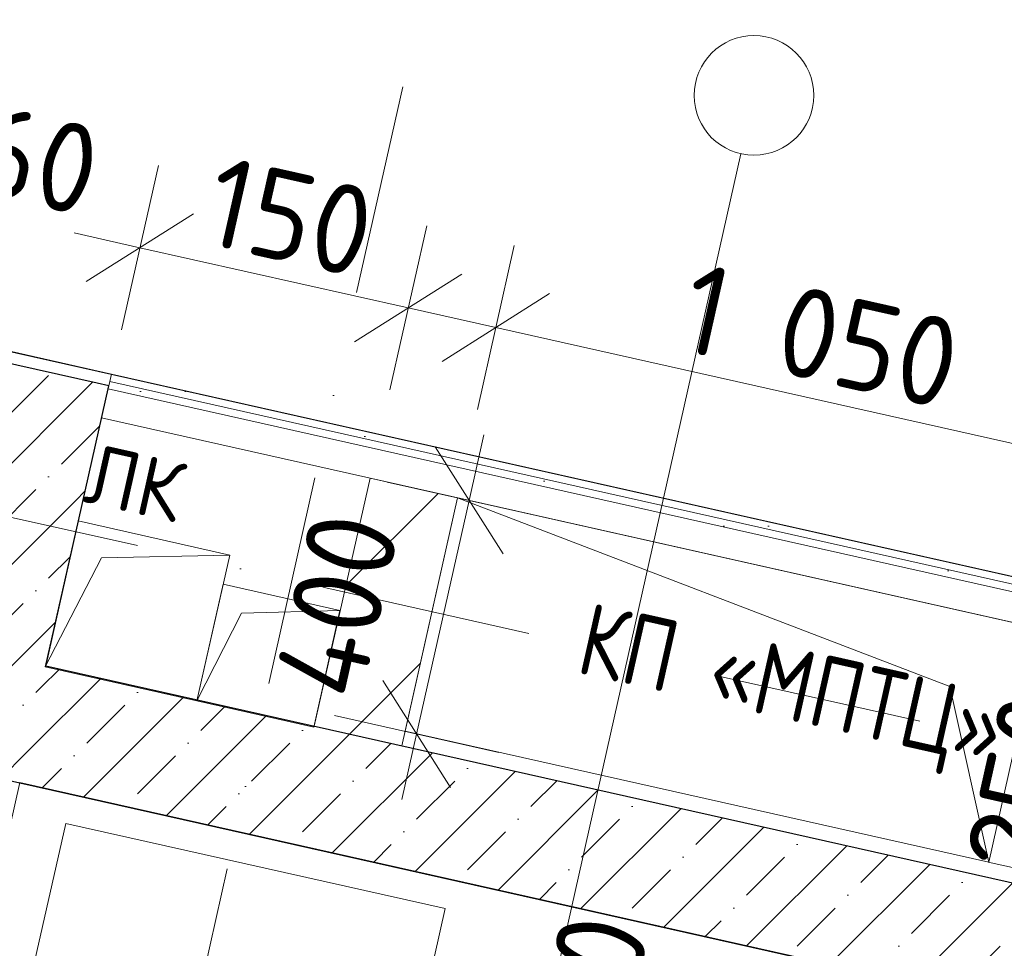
# Model space of a CAD drawing. Header units: millimetres. Extents: x -7218036 to -6972305, y 6116614 to 6334349.
# Tile 131 of 184: x -7173742 to -7172096, y 6141147 to 6142700. Entities that reach past the tile are written whole.
import ezdxf
from ezdxf.enums import TextEntityAlignment as Align

# ---------------------------------------------------------------- set-up
doc = ezdxf.new("R2010")
doc.units = ezdxf.units.MM
doc.header["$MEASUREMENT"] = 0
doc.linetypes.add('Штрихпунктирная', pattern=[670.277762, 352.777767, -176.388884, 0, -141.111112])
for name, color, linetype in [('S - МОП.АР', 7, 'Continuous'), ('АР-Отметки высот.АР', 7, 'Continuous'), ('АР-Стены_внутренние_пилоны.АР', 7, 'Continuous'), ('АР-Стены_Перегородки_шахты_.АР', 7, 'Continuous'), ('АР-Чертеж-Оси_Осевые размеры.АР', 7, 'Continuous'), ('АР-Чертеж-Размеры.АР', 7, 'Continuous'), ('ИОС-Шахты и отверстия.АР', 7, 'Continuous')]:
    doc.layers.add(name, color=color, linetype=linetype)
for name, color, linetype, lineweight in [('АР-Отметки высот.АР_Ном._пера__120', 7, 'Continuous', 0), ('АР-Стены_внутренние_пилоны.АР_Ном._пера__1', 7, 'Continuous', 30), ('АР-Стены_Перегородки_шахты_.АР_Ном._пера__1', 7, 'Continuous', 15), ('АР-Чертеж-Оси_Осевые размеры.АР_Ном._пера__1', 7, 'Continuous', 0), ('АР-Чертеж-Оси_Осевые размеры.АР_Ном._пера__120', 7, 'Continuous', 0), ('АР-Чертеж-Размеры.АР_Ном._пера__1', 7, 'Continuous', 0), ('ИОС-Шахты и отверстия.АР_Ном._пера__1', 7, 'Continuous', 0)]:
    doc.layers.add(name, color=color, linetype=linetype, lineweight=lineweight)
doc.styles.add('РЎР“Р•РќР•Р\xa0Р\x98Р\xa0_РЎРўР\x98Р›Р¬_3', font='GOTHIC.TTF')
doc.styles.add('РЎР“Р•РќР•Р\xa0Р\x98Р\xa0_РЎРўР\x98Р›Р¬_5', font='GOST_Common.ttf')
doc.styles.add('РЎР“Р•РќР•Р\xa0Р\x98Р\xa0_РЎРўР\x98Р›Р¬_8', font='txt')
doc.styles.add('РЎР“Р•РќР•Р\xa0Р\x98Р\xa0_РЎРўР\x98Р›Р¬_9', font='GOST_Common.ttf', dxfattribs={"width": 0.85})
doc.dimstyles.new('СГЕНЕРИР_СТИЛЬ__1', dxfattribs={"dimtxt": 150, "dimasz": 142.5, "dimexe": 0.18, "dimexo": 0.0625, "dimgap": 0, "dimtad": 1, "dimdec": 0, "dimzin": 0, "dimdsep": 46, "dimtxsty": 'РЎР“Р•РќР•Р\xa0Р\x98Р\xa0_РЎРўР\x98Р›Р¬_5', "dimblk": 'ARROWHEAD_6', "dimblk1": 'ARROWHEAD_6', "dimblk2": 'ARROWHEAD_6', "dimcen": 0.09, "dimse1": 1, "dimse2": 1, "dimclrd": 7, "dimclre": 7, "dimclrt": 7, "dimazin": 0, "dimtfac": 1, "dimtdec": 4, "dimtmove": 0, "dimatfit": 3, "dimfxl": 1, "dimtolj": 1, "dimtzin": 0, "dimarcsym": 0})
doc.dimstyles.new('СГЕНЕРИР_СТИЛЬ__2', dxfattribs={"dimtxt": 150, "dimasz": 142.5, "dimexe": 0.18, "dimexo": 0.0625, "dimgap": 0, "dimtad": 1, "dimdec": 0, "dimzin": 0, "dimdsep": 46, "dimtxsty": 'РЎР“Р•РќР•Р\xa0Р\x98Р\xa0_РЎРўР\x98Р›Р¬_5', "dimblk": 'ARROWHEAD_6', "dimblk1": 'ARROWHEAD_6', "dimblk2": 'ARROWHEAD_6', "dimcen": 0.09, "dimse1": 1, "dimse2": 1, "dimclrd": 7, "dimclre": 7, "dimclrt": 7, "dimazin": 0, "dimtfac": 1, "dimtdec": 4, "dimtmove": 2, "dimatfit": 3, "dimfxl": 1, "dimtolj": 1, "dimtzin": 0, "dimarcsym": 0})
doc.dimstyles.new('СГЕНЕРИР_СТИЛЬ__5', dxfattribs={"dimtxt": 400, "dimasz": 142.5, "dimexe": 0.18, "dimexo": 0.0625, "dimgap": 0, "dimtad": 1, "dimdec": 0, "dimzin": 0, "dimdsep": 46, "dimtxsty": 'РЎР“Р•РќР•Р\xa0Р\x98Р\xa0_РЎРўР\x98Р›Р¬_3', "dimblk": 'ARROWHEAD_6', "dimblk1": 'ARROWHEAD_6', "dimblk2": 'ARROWHEAD_6', "dimcen": 0.09, "dimse1": 1, "dimse2": 1, "dimclrd": 7, "dimclre": 7, "dimclrt": 7, "dimazin": 0, "dimtfac": 1, "dimtdec": 4, "dimtmove": 2, "dimatfit": 3, "dimfxl": 1, "dimtolj": 1, "dimtzin": 0, "dimarcsym": 0})
pattern_1 = [(0, (-6566190.34, 6562677.795), (0, 75), [0, -75])]
pattern_2 = [(45, (-6566190.34, 6563027.8), (-111.369318, 111.369318), [0, -105, 0, -157.5]), (110, (-6565840.34, 6563027.8), (148.001588, 53.868173), [0, -77, 0, -133])]
pattern_3 = [(45, (-6566190.34, 6562677.8), (-84.852814, 84.852814), []), (45, (-6566232.77, 6562720.22), (-84.852814, 84.852814), [90, -30, 0, -30])]

# ---------------------------------------------------------------- blocks, each defined once
blk = doc.blocks.new('Стандартный Маркер Сетки[13]_6', base_point=(-7215418.6, 6151224.6))
at = {"layer": 'АР-Чертеж-Оси_Осевые размеры.АР_Ном._пера__120', "color": 7, "linetype": 'Штрихпунктирная', "lineweight": 0}
blk.add_line((-7214442.9, 6151005.4), (-7135501.7, 6133275.6), dxfattribs=at)
at = {"layer": 'АР-Чертеж-Оси_Осевые размеры.АР_Ном._пера__120', "color": 7, "lineweight": 0, "style": 'РЎР“Р•РќР•Р\xa0Р\x98Р\xa0_РЎРўР\x98Р›Р¬_3'}
for tag, p in [('AC_MarkerText_1_0', (-7215836.5, 6151515.2)), ('AC_MarkerText_1_1', (-7133968.2, 6133128))]:
    blk.add_attdef(tag, text='', height=350, rotation=347.3417, dxfattribs=at).set_placement(p, align=Align.TOP_CENTER)
blk = doc.blocks.new('Стандартный Маркер Сетки[16]_6', base_point=(-7215418.6, 6151224.6))
at = {"layer": 'АР-Чертеж-Оси_Осевые размеры.АР_Ном._пера__120', "color": 7, "linetype": 'Штрихпунктирная', "lineweight": 0}
blk.add_line((-7214442.9, 6151005.4), (-7135501.7, 6133275.6), dxfattribs=at)
at = {"layer": 'АР-Чертеж-Оси_Осевые размеры.АР_Ном._пера__120', "color": 7, "lineweight": 0, "style": 'РЎР“Р•РќР•Р\xa0Р\x98Р\xa0_РЎРўР\x98Р›Р¬_3'}
for tag, p in [('AC_MarkerText_1_0', (-7215836.5, 6151515.2)), ('AC_MarkerText_1_1', (-7133968.2, 6133128))]:
    blk.add_attdef(tag, text='', height=350, rotation=347.3417, dxfattribs=at).set_placement(p, align=Align.TOP_CENTER)
blk = doc.blocks.new('Стандартный Маркер Сетки[19]_6', base_point=(-7215418.6, 6151224.6))
at = {"layer": 'АР-Чертеж-Оси_Осевые размеры.АР_Ном._пера__120', "color": 7, "linetype": 'Штрихпунктирная', "lineweight": 0}
blk.add_line((-7214442.9, 6151005.4), (-7135501.7, 6133275.6), dxfattribs=at)
at = {"layer": 'АР-Чертеж-Оси_Осевые размеры.АР_Ном._пера__120', "color": 7, "lineweight": 0, "style": 'РЎР“Р•РќР•Р\xa0Р\x98Р\xa0_РЎРўР\x98Р›Р¬_3'}
for tag, p in [('AC_MarkerText_1_0', (-7215836.5, 6151515.2)), ('AC_MarkerText_1_1', (-7133968.2, 6133128))]:
    blk.add_attdef(tag, text='', height=350, rotation=347.3417, dxfattribs=at).set_placement(p, align=Align.TOP_CENTER)
blk = doc.blocks.new('Стандартный Маркер Сетки[22]_6', base_point=(-7215418.6, 6151224.6))
at = {"layer": 'АР-Чертеж-Оси_Осевые размеры.АР_Ном._пера__120', "color": 7, "linetype": 'Штрихпунктирная', "lineweight": 0}
blk.add_line((-7214442.9, 6151005.4), (-7135501.7, 6133275.6), dxfattribs=at)
at = {"layer": 'АР-Чертеж-Оси_Осевые размеры.АР_Ном._пера__120', "color": 7, "lineweight": 0, "style": 'РЎР“Р•РќР•Р\xa0Р\x98Р\xa0_РЎРўР\x98Р›Р¬_3'}
for tag, p in [('AC_MarkerText_1_0', (-7215836.5, 6151515.2)), ('AC_MarkerText_1_1', (-7133968.2, 6133128))]:
    blk.add_attdef(tag, text='', height=350, rotation=347.3417, dxfattribs=at).set_placement(p, align=Align.TOP_CENTER)
blk = doc.blocks.new('Символ Проема в Полу 21[107]_7', base_point=(-7173010.3, 6141900.1))
at = {"layer": 'ИОС-Шахты и отверстия.АР_Ном._пера__1', "color": 7, "linetype": 'Continuous', "lineweight": 0, "flags": 128}
for points in [[(-7172187.3, 6141584.3), (-7172122.3, 6141290.6), (-7173098, 6141509.8), (-7173010.3, 6141900.1)], [(-7173010.3, 6141900.1), (-7172034.6, 6141680.9), (-7172122.3, 6141290.6), (-7172187.3, 6141584.3)]]:
    blk.add_lwpolyline(points, close=True, dxfattribs=at)
blk = doc.blocks.new('Символ Проема в Полу 21[114]_7', base_point=(-7173699.7, 6141617.5))
at = {"layer": 'ИОС-Шахты и отверстия.АР_Ном._пера__1', "color": 7, "linetype": 'Continuous', "lineweight": 0, "flags": 128}
for points in [[(-7173699.7, 6141617.5), (-7173644.9, 6141861.4), (-7173391.2, 6141804.4), (-7173605.9, 6141799.8)], [(-7173605.9, 6141799.8), (-7173391.2, 6141804.4), (-7173446, 6141560.5), (-7173699.7, 6141617.5)]]:
    blk.add_lwpolyline(points, close=True, dxfattribs=at)
blk = doc.blocks.new('Символ Проема в Полу 21[128]_7', base_point=(-7173207, 6141711.8))
at = {"layer": 'ИОС-Шахты и отверстия.АР_Ном._пера__1', "color": 7, "linetype": 'Continuous', "lineweight": 0, "flags": 128}
for points in [[(-7173207, 6141711.8), (-7173402.1, 6141755.6), (-7173446, 6141560.5), (-7173371.6, 6141707.3)], [(-7173371.6, 6141707.3), (-7173446, 6141560.5), (-7173250.8, 6141516.7), (-7173207, 6141711.8)]]:
    blk.add_lwpolyline(points, close=True, dxfattribs=at)
blk = doc.blocks.new('Стена_201_7', base_point=(-7173599.9, 6142058.1))
at = {"layer": 'АР-Стены_Перегородки_шахты_.АР', "linetype": 'Continuous', "lineweight": 0, "true_color": 0x000000}
h = blk.add_hatch(dxfattribs=at)
h.set_pattern_fill('ШТУКАТУРКА__ГИПС_03_0007', color=18, style=0, pattern_type=2)
h.set_pattern_definition(pattern_1)
h.paths.add_polyline_path([(-7171091.3, 6141545.9), (-7173589, 6142106.9), (-7173591.7, 6142094.7), (-7171094, 6141533.7)])
h = blk.add_hatch(dxfattribs=at)
h.set_pattern_fill('ШТУКАТУРКА__ГИПС_03_0007', color=18, style=0, pattern_type=2)
h.set_pattern_definition(pattern_1)
h.paths.add_polyline_path([(-7171094, 6141533.7), (-7173591.7, 6142094.7), (-7173594.4, 6142082.5), (-7171096.8, 6141521.5)])
at = {"layer": 'АР-Стены_Перегородки_шахты_.АР_Ном._пера__1', "color": 7, "linetype": 'Continuous', "lineweight": 0}
for p, q in [((-7171094, 6141533.7), (-7173591.7, 6142094.7)), ((-7171096.8, 6141521.5), (-7173594.4, 6142082.5))]:
    blk.add_line(p, q, dxfattribs=at)
at = {"layer": 'АР-Стены_Перегородки_шахты_.АР_Ном._пера__1', "color": 7, "linetype": 'Continuous', "lineweight": 0, "flags": 128}
for points in [[(-7173589, 6142106.9), (-7173605.4, 6142033.7)], [(-7171091.3, 6141545.9), (-7173589, 6142106.9)], [(-7173605.4, 6142033.7), (-7171107.7, 6141472.7)]]:
    blk.add_lwpolyline(points, dxfattribs=at)
blk = doc.blocks.new('Стена_228_7', base_point=(-7173176.7, 6141501.8))
at = {"layer": 'АР-Стены_внутренние_пилоны.АР', "linetype": 'Continuous', "lineweight": 0, "true_color": 0x000000}
h = blk.add_hatch(dxfattribs=at)
h.set_pattern_fill('БЛОКИ_БЕТОННЫЕ_ЭФФЕКТИВН_7E', color=18, style=0, pattern_type=2)
h.set_pattern_definition([(45, (-6566190.34, 6562677.8), (-127.279217, 127.279217), [])])
h.paths.add_polyline_path([(-7173103.5, 6141485.4), (-7173010.3, 6141900.1), (-7173156.7, 6141932.9), (-7173249.8, 6141518.2)])
at = {"layer": 'АР-Стены_внутренние_пилоны.АР_Ном._пера__1', "color": 7, "linetype": 'Continuous', "lineweight": 15, "flags": 128}
for points in [[(-7173156.7, 6141932.9), (-7173249.8, 6141518.2)], [(-7173010.3, 6141900.1), (-7173156.7, 6141932.9)], [(-7173103.5, 6141485.4), (-7173010.3, 6141900.1)], [(-7173249.8, 6141518.2), (-7173103.5, 6141485.4)]]:
    blk.add_lwpolyline(points, dxfattribs=at)
blk = doc.blocks.new('Стена_260_7', base_point=(-7173796.2, 6141640.7))
at = {"layer": 'АР-Стены_внутренние_пилоны.АР', "linetype": 'Continuous', "lineweight": 0, "true_color": 0x000000}
h = blk.add_hatch(dxfattribs=at)
h.set_pattern_fill('ЖЕЛЕЗОБЕТОН__PROJECT__0007', color=18, style=0, pattern_type=2)
h.set_pattern_definition(pattern_3)
h.paths.add_polyline_path([(-7173827.9, 6141955.7), (-7173612.8, 6142091.9), (-7173788.4, 6142131.3)])
h = blk.add_hatch(dxfattribs=at)
h.set_pattern_fill('ЖЕЛЕЗОБЕТОН__PROJECT__0007', color=18, style=0, pattern_type=2)
h.set_pattern_definition(pattern_3)
h.paths.add_polyline_path([(-7173637.1, 6141892.4), (-7173593.3, 6142087.5), (-7173612.8, 6142091.9), (-7173827.9, 6141955.7), (-7173832.3, 6141936.2)])
h = blk.add_hatch(dxfattribs=at)
h.set_pattern_fill('ШТУКАТУРКА__ГИПС_01_0007', color=18, style=0, pattern_type=2)
h.set_pattern_definition(pattern_2)
h.paths.add_polyline_path([(-7173851.8, 6141940.6), (-7173957.1, 6141471.8), (-7173933.6, 6141485.2), (-7173832.3, 6141936.2)])
h = blk.add_hatch(dxfattribs=at)
h.set_pattern_fill('ЖЕЛЕЗОБЕТОН__PROJECT__0007', color=18, style=0, pattern_type=2)
h.set_pattern_definition(pattern_3)
h.paths.add_polyline_path([(-7173698.6, 6141618.7), (-7173637.1, 6141892.4), (-7173832.3, 6141936.2), (-7173893.7, 6141662.6)])
h = blk.add_hatch(dxfattribs=at)
h.set_pattern_fill('ЖЕЛЕЗОБЕТОН__PROJECT__0007', color=18, style=0, pattern_type=2)
h.set_pattern_definition(pattern_3)
h.paths.add_polyline_path([(-7173933.6, 6141485.2), (-7173698.6, 6141618.7), (-7173893.7, 6141662.6)])
h = blk.add_hatch(dxfattribs=at)
h.set_pattern_fill('ЖЕЛЕЗОБЕТОН__PROJECT__0007', color=18, style=0, pattern_type=2)
h.set_pattern_definition(pattern_3)
h.paths.add_polyline_path([(-7173933.6, 6141485.2), (-7173937.6, 6141467.4), (-7173742.4, 6141423.6), (-7173698.6, 6141618.7)])
h = blk.add_hatch(dxfattribs=at)
h.set_pattern_fill('ШТУКАТУРКА__ГИПС_01_0007', color=18, style=0, pattern_type=2)
h.set_pattern_definition(pattern_2)
h.paths.add_polyline_path([(-7173957.1, 6141471.8), (-7173937.6, 6141467.4), (-7173933.6, 6141485.2)])
at = {"layer": 'АР-Стены_внутренние_пилоны.АР_Ном._пера__1', "color": 7, "linetype": 'Continuous', "lineweight": 30}
for p, q in [((-7173612.8, 6142091.9), (-7173788.4, 6142131.3)), ((-7173593.3, 6142087.5), (-7173612.8, 6142091.9)), ((-7173832.3, 6141936.2), (-7173851.8, 6141940.6)), ((-7173832.3, 6141936.2), (-7173893.7, 6141662.6)), ((-7173893.7, 6141662.6), (-7173933.6, 6141485.2)), ((-7173933.6, 6141485.2), (-7173937.6, 6141467.4))]:
    blk.add_line(p, q, dxfattribs=at)
at = {"layer": 'АР-Стены_внутренние_пилоны.АР_Ном._пера__1', "color": 7, "linetype": 'Continuous', "lineweight": 30, "flags": 128}
for points in [[(-7173698.6, 6141618.7), (-7173593.3, 6142087.5)], [(-7173937.6, 6141467.4), (-7173742.4, 6141423.6)]]:
    blk.add_lwpolyline(points, dxfattribs=at)
at = {"layer": 'АР-Стены_внутренние_пилоны.АР_Ном._пера__1', "color": 7, "linetype": 'Continuous', "lineweight": 0, "flags": 128}
for points in [[(-7173851.8, 6141940.6), (-7173957.1, 6141471.8)], [(-7173957.1, 6141471.8), (-7173937.6, 6141467.4)]]:
    blk.add_lwpolyline(points, dxfattribs=at)
blk = doc.blocks.new('Стена_299_7', base_point=(-7177225.6, 6142800.8))
at = {"layer": 'АР-Стены_внутренние_пилоны.АР', "linetype": 'Continuous', "lineweight": 0, "true_color": 0x000000}
h = blk.add_hatch(dxfattribs=at)
h.set_pattern_fill('ШТУКАТУРКА__ГИПС_01_0007', color=18, style=0, pattern_type=2)
h.set_pattern_definition(pattern_2)
h.paths.add_polyline_path([(-7173808, 6142135.7), (-7173612.8, 6142091.9), (-7173588.9, 6142107), (-7173803.6, 6142155.2)])
h = blk.add_hatch(dxfattribs=at)
h.set_pattern_fill('ШТУКАТУРКА__ГИПС_01_0007', color=18, style=0, pattern_type=2)
h.set_pattern_definition(pattern_2)
h.paths.add_polyline_path([(-7173612.8, 6142091.9), (-7173593.3, 6142087.5), (-7173588.9, 6142107)])
at = {"layer": 'АР-Стены_внутренние_пилоны.АР_Ном._пера__1', "color": 7, "linetype": 'Continuous', "lineweight": 30}
for p, q in [((-7173612.8, 6142091.9), (-7173788.4, 6142131.3)), ((-7173593.3, 6142087.5), (-7173612.8, 6142091.9))]:
    blk.add_line(p, q, dxfattribs=at)
at = {"layer": 'АР-Стены_внутренние_пилоны.АР_Ном._пера__1', "color": 7, "linetype": 'Continuous', "lineweight": 0, "flags": 128}
for points in [[(-7173588.9, 6142107), (-7173803.6, 6142155.2)], [(-7173588.9, 6142107), (-7173593.3, 6142087.5)]]:
    blk.add_lwpolyline(points, dxfattribs=at)
blk = doc.blocks.new('Стандартный Маркер Сетки[154]_7', base_point=(-7171413.6, 6150104.3))
at = {"layer": 'АР-Чертеж-Оси_Осевые размеры.АР_Ном._пера__120', "color": 7, "linetype": 'Штрихпунктирная', "lineweight": 0}
blk.add_line((-7171632.8, 6149128.6), (-7176195.3, 6128814.2), dxfattribs=at)
at = {"layer": 'АР-Чертеж-Оси_Осевые размеры.АР_Ном._пера__120', "color": 7, "lineweight": 0, "style": 'РЎР“Р•РќР•Р\xa0Р\x98Р\xa0_РЎРўР\x98Р›Р¬_3'}
blk.add_attdef('AC_MarkerText_1', text='', height=350, rotation=347.3417, dxfattribs=at).set_placement((-7176454, 6127531.7), align=Align.TOP_CENTER)
blk = doc.blocks.new('Стандартный Маркер Сетки[186]_7', base_point=(-7171413.6, 6150104.3))
at = {"layer": 'АР-Чертеж-Оси_Осевые размеры.АР_Ном._пера__120', "color": 7, "linetype": 'Штрихпунктирная', "lineweight": 0}
blk.add_line((-7171632.8, 6149128.6), (-7176195.3, 6128814.2), dxfattribs=at)
at = {"layer": 'АР-Чертеж-Оси_Осевые размеры.АР_Ном._пера__120', "color": 7, "lineweight": 0, "style": 'РЎР“Р•РќР•Р\xa0Р\x98Р\xa0_РЎРўР\x98Р›Р¬_3'}
blk.add_attdef('AC_MarkerText_1', text='', height=350, rotation=347.3417, dxfattribs=at).set_placement((-7176454, 6127531.7), align=Align.TOP_CENTER)
blk = doc.blocks.new('*D1090', base_point=(-6566190.3, 6562677.8))
at = {"layer": 'АР-Чертеж-Размеры.АР_Ном._пера__1', "color": 7, "linetype": 'Continuous', "lineweight": 0, "transparency": 16777216}
for p, q in [((-7172991, 6141895.7), (-7172966.4, 6142005.5)), ((-7172934.3, 6141806.1), (-7173047.8, 6141985.3)), ((-7172853.8, 6141864.9), (-7173128.2, 6141926.5)), ((-7173078.8, 6141505), (-7172991, 6141895.7)), ((-7173135.5, 6141594.7), (-7173022, 6141415.4)), ((-7172941.6, 6141474.2), (-7173216, 6141535.9)), ((-7173103.4, 6141395.3), (-7173078.8, 6141505))]:
    blk.add_line(p, q, dxfattribs=at)
at = {"layer": 'АР-Чертеж-Размеры.АР_Ном._пера__1', "color": 7, "lineweight": 0, "transparency": 16777216, "insert": (-7173172.2, 6141556.2), "char_height": 150, "attachment_point": 7, "rotation": 77.3417, "style": 'РЎР“Р•РќР•Р\xa0Р\x98Р\xa0_РЎРўР\x98Р›Р¬_5'}
blk.add_mtext('\\A1;{\\pql;\\fGOST Common|b0|i0|c204|p0;\\W1.000000;400}', dxfattribs=at)
blk = doc.blocks.new('ARROWHEAD_6')
at = {"color": 0, "linetype": 'Continuous', "lineweight": 0}
for p, q in [((-0.5, -0.5), (0.5, 0.5)), ((0, 0), (-1, 0))]:
    blk.add_line(p, q, dxfattribs=at)
blk = doc.blocks.new('*D1106', base_point=(-6566190.3, 6562677.8))
at = {"layer": 'АР-Чертеж-Размеры.АР_Ном._пера__1', "color": 7, "linetype": 'Continuous', "lineweight": 0, "transparency": 16777216}
for p, q in [((-7171931.3, 6141504), (-7171906.6, 6141613.7)), ((-7171874.5, 6141414.4), (-7171988, 6141593.6)), ((-7171794.1, 6141473.1), (-7172068.5, 6141534.8)), ((-7171986.1, 6141260), (-7171931.3, 6141504)), ((-7172042.8, 6141349.6), (-7171929.3, 6141170.4)), ((-7171848.9, 6141229.2), (-7172123.3, 6141290.8)), ((-7172010.7, 6141150.3), (-7171986.1, 6141260))]:
    blk.add_line(p, q, dxfattribs=at)
at = {"layer": 'АР-Чертеж-Размеры.АР_Ном._пера__1', "color": 7, "lineweight": 0, "transparency": 16777216, "insert": (-7172017.2, 6141258.5), "char_height": 150, "attachment_point": 7, "rotation": 77.3417, "style": 'РЎР“Р•РќР•Р\xa0Р\x98Р\xa0_РЎРўР\x98Р›Р¬_5'}
blk.add_mtext('\\A1;{\\pql;\\fGOST Common|b0|i0|c204|p0;\\W1.000000;250}', dxfattribs=at)
blk = doc.blocks.new('*D1120', base_point=(-6566190.3, 6562677.8))
at = {"layer": 'АР-Чертеж-Размеры.АР_Ном._пера__1', "color": 7, "linetype": 'Continuous', "lineweight": 0, "transparency": 16777216}
for p, q in [((-7172708.7, 6140948.5), (-7172733.3, 6140838.7)), ((-7172676.6, 6140749.1), (-7172790.1, 6140928.3)), ((-7172870.5, 6140869.5), (-7172596.1, 6140807.9)), ((-7172733.3, 6140838.7), (-7172755.3, 6140741.1)), ((-7172698.5, 6140651.5), (-7172812, 6140830.8))]:
    blk.add_line(p, q, dxfattribs=at)
at = {"layer": 'АР-Чертеж-Размеры.АР_Ном._пера__1', "color": 7, "lineweight": 0, "transparency": 16777216, "insert": (-7172746.2, 6140918.5), "char_height": 150, "attachment_point": 7, "rotation": 77.3406, "style": 'РЎР“Р•РќР•Р\xa0Р\x98Р\xa0_РЎРўР\x98Р›Р¬_5'}
blk.add_mtext('\\A1;{\\pql;\\fGOST Common|b0|i0|c204|p0;\\W1.000000;100}', dxfattribs=at)
blk = doc.blocks.new('*D1130', base_point=(-6566190.3, 6562677.8))
at = {"layer": 'АР-Чертеж-Размеры.АР_Ном._пера__1', "color": 7, "linetype": 'Continuous', "lineweight": 0, "transparency": 16777216}
for p, q in [((-7171921.8, 6141954.7), (-7172946.4, 6142184.8)), ((-7171891, 6142091.9), (-7171952.7, 6141817.5)), ((-7171744.7, 6142059), (-7171806.3, 6141784.6)), ((-7172011.4, 6141898), (-7171832.2, 6142011.5)), ((-7171865.1, 6141865.1), (-7171685.9, 6141978.6)), ((-7171775.5, 6141921.8), (-7171921.8, 6141954.7))]:
    blk.add_line(p, q, dxfattribs=at)
blk = doc.blocks.new('*D1131', base_point=(-6566190.3, 6562677.8))
at = {"layer": 'АР-Чертеж-Размеры.АР_Ном._пера__1', "color": 7, "linetype": 'Continuous', "lineweight": 0, "transparency": 16777216}
for p, q in [((-7172915.6, 6142322), (-7172977.2, 6142047.6)), ((-7173036, 6142128.1), (-7172856.8, 6142241.6)), ((-7172946.4, 6142184.8), (-7173092.7, 6142217.7)), ((-7171921.8, 6141954.7), (-7172946.4, 6142184.8)), ((-7172011.4, 6141898), (-7171832.2, 6142011.5))]:
    blk.add_line(p, q, dxfattribs=at)
at = {"layer": 'АР-Чертеж-Размеры.АР_Ном._пера__1', "color": 7, "lineweight": 0, "transparency": 16777216, "char_height": 150, "attachment_point": 7, "rotation": 347.3419, "style": 'РЎР“Р•РќР•Р\xa0Р\x98Р\xa0_РЎРўР\x98Р›Р¬_5'}
for s, insert in [('\\A1;{\\pql;\\fGOST Common|b0|i0|c204|p0;\\W1.000000;150}', (-7171936.5, 6142204)), ('\\A1;{\\pql;\\fGOST Common|b0|i0|c204|p0;\\W1.000000;1\xa0050}', (-7172645.4, 6142148))]:
    blk.add_mtext(s, dxfattribs=dict(at, insert=insert))
blk = doc.blocks.new('*D1132', base_point=(-6566190.3, 6562677.8))
at = {"layer": 'АР-Чертеж-Размеры.АР_Ном._пера__1', "color": 7, "linetype": 'Continuous', "lineweight": 0, "transparency": 16777216}
for p, q in [((-7173061.9, 6142354.9), (-7173123.6, 6142080.5)), ((-7172915.6, 6142322), (-7172977.2, 6142047.6)), ((-7173182.4, 6142160.9), (-7173003.1, 6142274.4)), ((-7173036, 6142128.1), (-7172856.8, 6142241.6)), ((-7172946.4, 6142184.8), (-7173092.7, 6142217.7))]:
    blk.add_line(p, q, dxfattribs=at)
blk = doc.blocks.new('*D1133', base_point=(-6566190.3, 6562677.8))
at = {"layer": 'АР-Чертеж-Размеры.АР_Ном._пера__1', "color": 7, "linetype": 'Continuous', "lineweight": 0, "transparency": 16777216}
for p, q in [((-7173510.6, 6142455.7), (-7173572.3, 6142181.3)), ((-7173451.8, 6142375.2), (-7173631.1, 6142261.7)), ((-7173061.9, 6142354.9), (-7173123.6, 6142080.5)), ((-7173541.4, 6142318.5), (-7173651.2, 6142343.1)), ((-7173092.7, 6142217.7), (-7173541.4, 6142318.5)), ((-7173182.4, 6142160.9), (-7173003.1, 6142274.4)), ((-7172946.4, 6142184.8), (-7173092.7, 6142217.7))]:
    blk.add_line(p, q, dxfattribs=at)
at = {"layer": 'АР-Чертеж-Размеры.АР_Ном._пера__1', "color": 7, "lineweight": 0, "transparency": 16777216, "char_height": 150, "attachment_point": 7, "rotation": 347.3419, "style": 'РЎР“Р•РќР•Р\xa0Р\x98Р\xa0_РЎРўР\x98Р›Р¬_5'}
for s, insert in [('\\A1;{\\pql;\\fGOST Common|b0|i0|c204|p0;\\W1.000000;460}', (-7173933.3, 6142437.2)), ('\\A1;{\\pql;\\fGOST Common|b0|i0|c204|p0;\\W1.000000;150}', (-7173440.2, 6142326.5))]:
    blk.add_mtext(s, dxfattribs=dict(at, insert=insert))
blk = doc.blocks.new('Стена_329_7', base_point=(-7173796.2, 6141640.7))
at = {"layer": 'АР-Стены_внутренние_пилоны.АР', "linetype": 'Continuous', "lineweight": 0, "true_color": 0x000000}
h = blk.add_hatch(dxfattribs=at)
h.set_pattern_fill('ЖЕЛЕЗОБЕТОН__PROJECT__0007', color=18, style=0, pattern_type=2)
h.set_pattern_definition(pattern_3)
h.paths.add_polyline_path([(-7173698.6, 6141618.7), (-7173742.4, 6141423.6), (-7171244.8, 6140862.6), (-7171200.9, 6141057.8)])
at = {"layer": 'АР-Стены_внутренние_пилоны.АР_Ном._пера__1', "color": 7, "linetype": 'Continuous', "lineweight": 30, "flags": 128}
for points in [[(-7171200.9, 6141057.8), (-7173698.6, 6141618.7)], [(-7173742.4, 6141423.6), (-7171244.8, 6140862.6)]]:
    blk.add_lwpolyline(points, dxfattribs=at)
blk = doc.blocks.new('Линия_19_7', base_point=(-7172514.8, 6142573.2))
at = {"layer": 'АР-Отметки высот.АР_Ном._пера__120', "color": 7, "linetype": 'Continuous', "lineweight": 0}
blk.add_line((-7172536.8, 6142475.7), (-7174699.2, 6132847.5), dxfattribs=at)
blk.add_circle((-7172514.8, 6142573.2), 100, dxfattribs=at)
blk = doc.blocks.new('*D1448', base_point=(-6566190.3, 6562677.8))
at = {"layer": 'АР-Чертеж-Оси_Осевые размеры.АР_Ном._пера__1', "color": 7, "linetype": 'Continuous', "lineweight": 0, "transparency": 16777216}
for p, q in [((-7213199.7, 6159412.3), (-7213313.2, 6159591.5)), ((-7213393.6, 6159532.7), (-7213119.2, 6159471.1)), ((-7213256.4, 6159501.9), (-7216759.3, 6143905.5)), ((-7216816, 6143995.1), (-7216702.6, 6143815.8)), ((-7216896.5, 6143936.3), (-7216622.1, 6143874.6)), ((-7216759.3, 6143905.5), (-7216784, 6143795.7))]:
    blk.add_line(p, q, dxfattribs=at)
at = {"layer": 'АР-Чертеж-Оси_Осевые размеры.АР_Ном._пера__1', "color": 7, "lineweight": 0, "transparency": 16777216, "insert": (-7214875.7, 6152657), "char_height": 400, "attachment_point": 7, "rotation": 77.3417, "style": 'РЎР“Р•РќР•Р\xa0Р\x98Р\xa0_РЎРўР\x98Р›Р¬_3'}
blk.add_mtext('\\A1;{\\pql;\\fCentury Gothic|b0|i0|c204|p0;\\W1.000000;15\xa0985}', dxfattribs=at)

msp = doc.modelspace()

# ---------------------------------------------------------------- linework, layer by layer
at = {"layer": 'S - МОП.АР', "color": 254, "linetype": 'Continuous', "lineweight": 0, "true_color": 0xdadada, "flags": 128}
msp.add_lwpolyline([(-7176982.6, 6145046.3), (-7177260.8, 6143807.8), (-7176963, 6143741), (-7177150.4, 6142906.7), (-7167647, 6140772.3), (-7167324.7, 6142298.8), (-7174857.1, 6143990.5), (-7174804.5, 6144224.7), (-7175082.7, 6144286.8), (-7174837.5, 6145378.3), (-7176511, 6145754.2), (-7176685, 6144979.5)], close=True, dxfattribs=at)
at = {"layer": 'ИОС-Шахты и отверстия.АР_Ном._пера__1', "color": 7, "linetype": 'Continuous', "lineweight": 0}
for points in [[(-7172033.5, 6140681.5), (-7173819.1, 6141082.6), (-7173742.4, 6141424), (-7171956.9, 6141023)], [(-7173720.2, 6141111.6), (-7173085.9, 6140969.1), (-7173031.1, 6141213), (-7173665.4, 6141355.5)]]:
    msp.add_lwpolyline(points, close=True, dxfattribs=at)

# ---------------------------------------------------------------- block references
at = {"layer": 'АР-Отметки высот.АР', "color": 7, "linetype": 'Continuous', "lineweight": 0}
msp.add_blockref('Линия_19_7', (-7172514.8, 6142573.2), dxfattribs=at)
at = {"layer": 'АР-Стены_внутренние_пилоны.АР', "color": 7, "lineweight": 0}
for name, p in [('Стена_299_7', (-7177225.6, 6142800.8)), ('Стена_260_7', (-7173796.2, 6141640.7)), ('Стена_228_7', (-7173176.7, 6141501.8)), ('Стена_329_7', (-7173796.2, 6141640.7))]:
    msp.add_blockref(name, p, dxfattribs=at)
at = {"layer": 'АР-Стены_Перегородки_шахты_.АР', "color": 7, "lineweight": 0}
msp.add_blockref('Стена_201_7', (-7173599.9, 6142058.1), dxfattribs=at)
at = {"layer": 'АР-Чертеж-Оси_Осевые размеры.АР', "color": 8, "linetype": 'Continuous', "lineweight": 15}
for name, p in [('Стандартный Маркер Сетки[13]_6', (-7215418.6, 6151224.6)), ('Стандартный Маркер Сетки[16]_6', (-7215418.6, 6151224.6)), ('Стандартный Маркер Сетки[19]_6', (-7215418.6, 6151224.6)), ('Стандартный Маркер Сетки[22]_6', (-7215418.6, 6151224.6)), ('Стандартный Маркер Сетки[154]_7', (-7171413.6, 6150104.3)), ('Стандартный Маркер Сетки[186]_7', (-7171413.6, 6150104.3))]:
    msp.add_blockref(name, p, dxfattribs=at)
at = {"layer": 'ИОС-Шахты и отверстия.АР', "color": 7, "linetype": 'Continuous', "lineweight": 0}
for name, p in [('Символ Проема в Полу 21[107]_7', (-7173010.3, 6141900.1)), ('Символ Проема в Полу 21[114]_7', (-7173699.7, 6141617.5)), ('Символ Проема в Полу 21[128]_7', (-7173207, 6141711.8))]:
    msp.add_blockref(name, p, dxfattribs=at)

# ---------------------------------------------------------------- texts
at = {"layer": 'ИОС-Шахты и отверстия.АР_Ном._пера__1', "color": 7, "linetype": 'Continuous', "lineweight": 0, "attachment_point": 5}
for s, insert, char_height, rotation, style in [('\\A1;{\\pqc;\\fGOST Common|b1|i0|c204|p0;\\W1.000000;ЛК}', (-7173549.9, 6141925), 100, 347.3423, 'РЎР“Р•РќР•Р\xa0Р\x98Р\xa0_РЎРўР\x98Р›Р¬_8'), ('\\A1;{\\pqc;\\fGOST Common|b0|i0|c204|p0;\\W0.850000;КП «МПТЦ»}', (-7172455.1, 6141572.5), 120, 347.3419, 'РЎР“Р•РќР•Р\xa0Р\x98Р\xa0_РЎРўР\x98Р›Р¬_9')]:
    msp.add_mtext(s, dxfattribs=dict(at, insert=insert, char_height=char_height, rotation=rotation, style=style))

# ---------------------------------------------------------------- dimensions: what is measured, and where the dimension line sits
at = {"layer": 'АР-Чертеж-Оси_Осевые размеры.АР', "color": 7, "linetype": 'Continuous', "lineweight": 0}
dim = msp.add_linear_dim(base=(-7216759.3, 6143905.5), p1=(-7132164.6, 6141289.1), p2=(-7215874.1, 6143706.6), angle=257.3417, dimstyle='СГЕНЕРИР_СТИЛЬ__5', dxfattribs=at)
dim.commit()
dim.dimension.update_dxf_attribs({"geometry": '*D1448', "text_midpoint": (-7214887.2, 6153518.8), "dimtype": 160, "text_rotation": 77.3417})
at = {"layer": 'АР-Чертеж-Размеры.АР', "color": 7, "linetype": 'Continuous', "lineweight": 0}
for base, p1, p2, angle, dimstyle, picture, middle, turn in [((-7173541.4, 6142318.5), (-7173249.8, 6141518.2), (-7173605.4, 6142033.7), 167.3419, 'СГЕНЕРИР_СТИЛЬ__1', '*D1133', (-7173749.8, 6142472.9), 347.3419), ((-7172946.4, 6142184.8), (-7172032.4, 6141462.6), (-7173010.3, 6141900.1), 167.3419, 'СГЕНЕРИР_СТИЛЬ__1', '*D1131', (-7172377.9, 6142164.8), 347.3419), ((-7173092.7, 6142217.7), (-7173010.3, 6141900.1), (-7173249.8, 6141518.2), 167.3419, 'СГЕНЕРИР_СТИЛЬ__1', '*D1132', (-7173256.7, 6142362.1), 347.3419), ((-7171921.8, 6141954.7), (-7171886, 6141429.7), (-7172032.4, 6141462.6), 167.3419, 'СГЕНЕРИР_СТИЛЬ__1', '*D1130', (-7171753, 6142239.6), 347.3419), ((-7172991, 6141895.7), (-7172986.7, 6141484.4), (-7173010.3, 6141900.1), 77.3417, 'СГЕНЕРИР_СТИЛЬ__2', '*D1090', (-7173207.9, 6141739.7), 77.3417), ((-7171931.3, 6141504), (-7171842.1, 6141227.7), (-7171921.2, 6141501.7), 77.3417, 'СГЕНЕРИР_СТИЛЬ__2', '*D1106', (-7172052.8, 6141442), 77.3417), ((-7172755.3, 6140741.1), (-7172214.1, 6140722.1), (-7172236, 6140624.5), 257.3406, 'СГЕНЕРИР_СТИЛЬ__1', '*D1120', (-7172781.8, 6141102), 77.3406)]:
    dim = msp.add_linear_dim(base=base, p1=p1, p2=p2, angle=angle, dimstyle=dimstyle, dxfattribs=at)
    dim.commit()
    dim.dimension.update_dxf_attribs({"geometry": picture, "text_midpoint": middle, "dimtype": 160, "text_rotation": turn})

doc.saveas('drawing.dxf')
